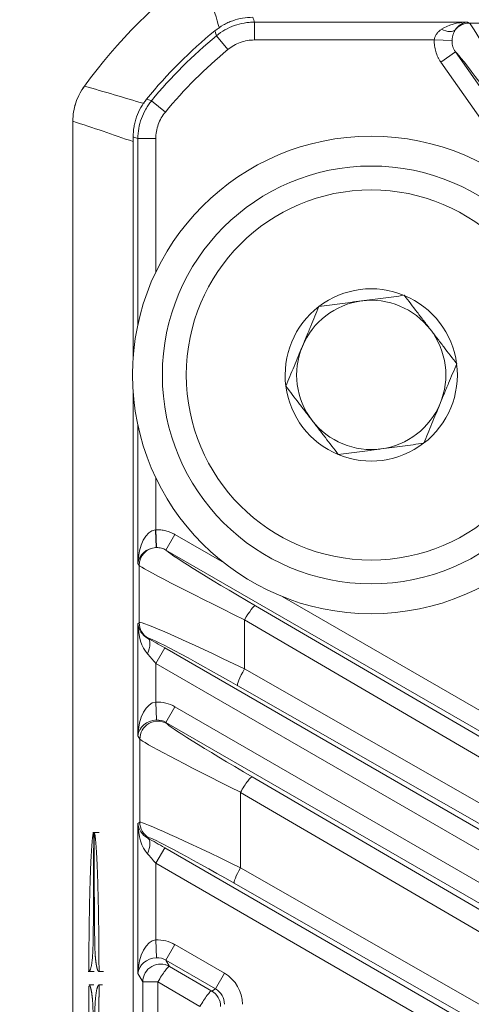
# Model space of a CAD drawing. Header units: millimetres. Extents: x 4 to 836, y 3 to 589.
# Tile 85 of 94: x 662 to 669, y 351 to 367. Entities that reach past the tile are written whole.
import ezdxf

# ---------------------------------------------------------------- set-up
doc = ezdxf.new("R2010")
doc.units = ezdxf.units.MM
doc.layers.add('1', color=7, linetype='Continuous', true_color=0xffffff)
doc.styles.add('ideas_simplex', font='simplex.shx')
doc.dimstyles.get("Standard").update_dxf_attribs({"dimtxt": 0.18, "dimasz": 0.18, "dimexe": 0.18, "dimexo": 0.0625, "dimgap": 0.09, "dimtad": 0, "dimtih": 1, "dimtoh": 1, "dimdec": 4, "dimzin": 0, "dimdsep": 46, "dimtxsty": 'Standard', "dimcen": 0.09, "dimadec": 0, "dimazin": 0, "dimtfac": 1, "dimtdec": 4, "dimtofl": 0, "dimtmove": 0, "dimatfit": 3, "dimfxl": 1, "dimtolj": 1, "dimtzin": 0, "dimarcsym": 0})

# ---------------------------------------------------------------- blocks, each defined once
blk = doc.blocks.new('_U4')
at = {"layer": '1', "color": 152, "lineweight": 13}
for p, q in [((662.77827, 368.0743), (638.042198, 368.0743)), ((697.266686, 287.698936), (638.042198, 287.698936))]:
    blk.add_line(p, q, dxfattribs=at)
at = {"layer": '1', "color": 27, "lineweight": 13}
blk.add_line((640.042198, 368.0743), (640.042198, 287.698936), dxfattribs=at)
at = {"layer": '1', "color": 87, "lineweight": 25}
for p, q in [((638.542198, 336.474118), (632.917198, 336.474118)), ((632.917198, 336.474118), (632.917198, 334.974118)), ((638.542198, 334.974118), (638.542198, 336.474118)), ((632.917198, 320.799118), (632.917198, 319.299118)), ((638.542198, 319.299118), (638.542198, 320.799118)), ((632.917198, 319.299118), (638.542198, 319.299118))]:
    blk.add_line(p, q, dxfattribs=at)
at = {"layer": '1', "color": 27, "lineweight": 18}
for points in [[(640.042198, 368.0743), (640.571179, 365.074302), (639.513217, 365.074298)], [(640.042198, 287.698936), (639.513217, 290.698934), (640.571179, 290.698938)]]:
    blk.add_solid(points, dxfattribs=at)
at = {"layer": '1', "color": 87, "linetype": 'Continuous', "lineweight": 25, "char_height": 3, "attachment_point": 7, "rotation": 90, "line_spacing_factor": 1.204819, "style": 'ideas_simplex'}
for s, insert in [('\\W1.1559;3.164', (638.388698, 320.746618)), ('\\W1.1919;80,4', (631.076198, 322.231618))]:
    blk.add_mtext(s, dxfattribs=dict(at, insert=insert))
blk = doc.blocks.new('_U5')
at = {"layer": '1', "color": 87, "lineweight": 25}
for p, q in [((668.939916, 409.460443), (667.439916, 409.460443)), ((667.439916, 409.460443), (667.439916, 403.835443)), ((684.614916, 409.460443), (683.114916, 409.460443)), ((684.614916, 403.835443), (684.614916, 409.460443)), ((667.439916, 403.835443), (668.939916, 403.835443)), ((683.114916, 403.835443), (684.614916, 403.835443))]:
    blk.add_line(p, q, dxfattribs=at)
at = {"layer": '1', "color": 152, "lineweight": 13}
for p, q in [((662.527416, 367.823446), (662.527416, 404.335443)), ((689.527416, 337.5743), (689.527416, 404.335443))]:
    blk.add_line(p, q, dxfattribs=at)
at = {"layer": '1', "color": 27, "lineweight": 13}
blk.add_line((689.527416, 402.335443), (662.527416, 402.335443), dxfattribs=at)
at = {"layer": '1', "color": 27, "lineweight": 18}
for points in [[(662.527416, 402.335443), (665.527414, 402.864424), (665.527418, 401.806462)], [(689.527416, 402.335443), (686.527418, 401.806462), (686.527414, 402.864424)]]:
    blk.add_solid(points, dxfattribs=at)
at = {"layer": '1', "color": 87, "linetype": 'Continuous', "lineweight": 25, "char_height": 3, "attachment_point": 7, "line_spacing_factor": 1.204819, "style": 'ideas_simplex'}
for s, insert in [('\\W1.0642;27', (673.366416, 411.595443)), ('\\W1.1692;1.063', (668.911416, 404.282943))]:
    blk.add_mtext(s, dxfattribs=dict(at, insert=insert))
blk = doc.blocks.new('_U15')
at = {"layer": '1', "color": 27, "lineweight": 13}
for p, q in [((673.000814, 392.06602), (671.000814, 392.06602)), ((702.863732, 335.375269), (673.000814, 392.06602))]:
    blk.add_line(p, q, dxfattribs=at)
at = {"layer": '1', "color": 27, "lineweight": 18}
for points in [[(697.364221, 345.815354), (695.498024, 348.223074), (696.434057, 348.716151)], [(699.36828, 342.010916), (701.234478, 339.603196), (700.298445, 339.110118)]]:
    blk.add_solid(points, dxfattribs=at)
at = {"layer": '1', "color": 87, "linetype": 'Continuous', "lineweight": 25, "char_height": 3, "attachment_point": 7, "line_spacing_factor": 1.204819, "style": 'ideas_simplex'}
for s, insert in [('\\W0.9188;M', (642.299814, 389.70102)), ('\\W0.5945;4 N°5 {\\Fgdt;x}6', (645.869814, 389.70102))]:
    blk.add_mtext(s, dxfattribs=dict(at, insert=insert))

msp = doc.modelspace()

# ---------------------------------------------------------------- linework, layer by layer
at = {"layer": '1', "color": 27, "linetype": 'Continuous', "lineweight": 13}
for p, q in [((665.569, 366.984), (665.569, 366.685)), ((665.569, 366.984), (669.141, 366.984)), ((669.141, 366.984), (669.17, 366.969)), ((669.17, 366.969), (670.194, 366.965)), ((664.934, 366.756), (665.125, 366.525)), ((668.583, 366.685), (665.569, 366.685)), ((668.881, 366.674), (668.583, 366.685)), ((668.938, 366.487), (668.693, 366.315)), ((668.938, 366.487), (677.565, 354.166)), ((670.449, 363.806), (668.693, 366.315)), ((663.845, 365.668), (664.077, 365.477)), ((663.617, 365.032), (663.917, 365.032)), ((663.617, 361.917), (663.617, 365.032)), ((663.917, 365.032), (663.917, 362.796)), ((663.617, 357.917), (663.617, 360.231)), ((663.917, 359.352), (663.917, 358.481)), ((663.917, 358.481), (663.927, 358.182)), ((664.237, 358.401), (664.087, 358.141)), ((664.237, 358.401), (665.061, 357.926)), ((675.305, 351.664), (664.087, 358.141)), ((663.637, 357.883), (663.617, 357.917)), ((663.64, 356.924), (663.637, 357.883)), ((666.034, 357.363), (675.455, 351.924)), ((665.587, 357.207), (675.248, 351.565)), ((663.617, 356.911), (663.64, 356.924)), ((663.617, 355.03), (663.617, 356.911)), ((665.401, 356.971), (665.404, 356.15)), ((675.063, 351.328), (665.401, 356.971)), ((663.789, 356.665), (663.785, 356.662)), ((664.067, 356.502), (663.917, 356.242)), ((664.067, 356.502), (676.132, 349.536)), ((663.917, 356.242), (663.917, 355.594)), ((675.983, 349.276), (663.917, 356.242)), ((665.404, 356.15), (676.309, 349.926)), ((676.194, 349.643), (665.289, 355.867)), ((663.917, 355.594), (663.927, 355.295)), ((664.237, 355.514), (664.087, 355.255)), ((664.237, 355.514), (675.222, 349.172)), ((675.072, 348.912), (664.087, 355.255)), ((664.087, 355.255), (664.099, 355.235)), ((663.649, 354.975), (663.617, 355.03)), ((663.649, 353.581), (663.649, 354.975)), ((665.532, 354.342), (675.012, 348.808)), ((665.335, 354.082), (665.335, 352.819)), ((674.815, 348.548), (665.335, 354.082)), ((663.617, 353.563), (663.649, 353.581)), ((663.617, 351.046), (663.617, 353.563)), ((663.799, 353.321), (663.785, 353.313)), ((664.067, 353.153), (663.917, 352.894)), ((664.067, 353.153), (673.738, 347.57)), ((663.917, 352.894), (663.917, 351.611)), ((673.588, 347.31), (663.917, 352.894)), ((665.335, 352.819), (673.957, 347.896)), ((673.854, 347.637), (665.232, 352.559)), ((663.917, 351.611), (663.927, 351.311)), ((664.237, 351.531), (664.087, 351.271)), ((664.237, 351.531), (665.067, 351.051)), ((664.917, 350.792), (664.087, 351.271)), ((664.087, 351.271), (664.148, 351.166)), ((664.148, 351.166), (664.853, 350.754)), ((663.698, 350.907), (663.617, 351.046)), ((665.067, 351.051), (664.917, 350.792)), ((663.698, 319.242), (663.698, 350.907)), ((663.698, 350.907), (663.951, 350.907)), ((663.951, 350.907), (663.951, 319.242)), ((664.656, 350.495), (663.951, 350.907)), ((664.853, 350.754), (664.917, 350.792))]:
    msp.add_line(p, q, dxfattribs=at)
at = {"layer": '1', "color": 252, "linetype": 'Continuous', "lineweight": 18}
msp.add_line((662.527, 285.689), (662.527, 365.323), dxfattribs=at)
at = {"layer": '1', "color": 27, "linetype": 'Continuous', "lineweight": 18}
for p, q in [((663.537, 365.061), (663.537, 361.345)), ((663.537, 360.802), (663.537, 309.346))]:
    msp.add_line(p, q, dxfattribs=at)
at = {"layer": '1', "color": 7, "linetype": 'Continuous', "lineweight": 18}
for p, q in [((662.966, 353.409), (662.864, 353.409)), ((662.784, 351.079), (662.886, 351.079)), ((663.021, 350.857), (662.955, 350.857))]:
    msp.add_line(p, q, dxfattribs=at)
at = {"layer": '1', "color": 9, "linetype": 'Continuous', "lineweight": 18}
for radius in [4, 3.5]:
    msp.add_circle((667.527, 361.074), radius, dxfattribs=at)
at = {"layer": '1', "color": 9, "linetype": 'Continuous', "lineweight": 13}
msp.add_circle((667.527, 361.074), 3.1, dxfattribs=at)
at = {"layer": '1', "color": 252, "linetype": 'Continuous', "lineweight": 18}
msp.add_arc((670.027, 360.574), 9.05, 126.1507, 143.8493, dxfattribs=at)
at = {"layer": '1', "color": 27, "linetype": 'Continuous', "lineweight": 18}
msp.add_arc((670.027, 360.574), 8.091, 129.2516, 140.7484, dxfattribs=at)
at = {"layer": '1', "color": 27, "linetype": 'Continuous', "lineweight": 13}
for radius in [8.01, 7.71]:
    msp.add_arc((670.027, 360.574), radius, 129.4862, 140.5138, dxfattribs=at)
at = {"layer": '1', "color": 9, "linetype": 'Continuous', "lineweight": 18}
for centre, radius, start, end in [((663.527, 365.323), 1, 143.8479, 164.7178), ((667.527, 361.074), 1.443, 67.4773, 127.4773), ((667.527, 361.074), 1.443, 7.4773, 67.4773), ((667.527, 361.074), 1.443, 127.4773, 187.4773), ((667.527, 361.074), 1.25, 97.4773, 157.4773), ((667.527, 361.074), 1.25, 37.4773, 97.4773), ((667.527, 361.074), 1.25, 337.4773, 37.4773), ((667.527, 361.074), 1.25, 157.4773, 217.4773), ((667.527, 361.074), 1.443, 307.4773, 7.4773), ((667.527, 361.074), 1.443, 187.4773, 247.4773), ((667.527, 361.074), 1.25, 277.4773, 337.4773), ((667.527, 361.074), 1.25, 217.4773, 277.4773), ((667.527, 361.074), 1.443, 247.4773, 307.4773)]:
    msp.add_arc(centre, radius, start, end, dxfattribs=at)
at = {"layer": '1', "color": 27, "linetype": 'Continuous', "lineweight": 13}
for centre, major_axis, ratio, start_param, end_param in [((669.141, 366.685), (-0.561, -0.015), 0.534057, 4.698446, 5.596499), ((669.141, 366.685), (-0.068, -0.295), 0.857617, 3.404176, 4.302228), ((669.17, 366.669), (-0.139, -0.266), 0.997152, 3.622727, 4.52078), ((670.367, 364.965), (-1.199, 2.005), 0.013847, 4.780221, 6.239667), ((668.702, 367.042), (0.243, -0.176), 0.514474, 5.06957, 6.196744), ((670.122, 364.793), (-1.201, 1.705), 0.028764, 4.768133, 6.145658), ((663.917, 357.917), (-0.015, -0.565), 0.530559, 3.214759, 4.726078), ((663.902, 358.481), (-0.017, 0.3), 0.024529, 3.20392, 4.711016), ((663.917, 357.917), (-0.293, -0.074), 0.867936, 4.487542, 5.998862), ((663.937, 357.883), (0.26, 0.15), 0.99757, 1.10562, 2.61694), ((665.788, 357.159), (-1.702, 0.987), 0.030323, 0.062401, 1.469751), ((665.638, 356.9), (-2.003, 0.986), 0.0184, 0.044131, 1.461178), ((665.437, 356.948), (0.151, 0.259), 0.141113, 0.03526, 1.56448), ((663.917, 356.911), (-0.014, 0.588), 0.509647, 1.558537, 2.605031), ((663.917, 356.911), (-0.267, 0.15), 0.922186, 0.545651, 1.592145), ((665.641, 355.943), (-2.002, 0.981), 0.036972, 4.849356, 6.266403), ((663.939, 356.924), (0.15, -0.26), 0.999188, 4.189142, 5.235636), ((663.635, 356.402), (-0.146, -0.262), 0.422034, 1.801227, 3.103087), ((664.067, 356.478), (-0.6, 0.347), 0.030233, 4.729864, 5.219259), ((665.491, 355.683), (-1.702, 0.981), 0.030229, 4.848654, 6.265701), ((663.917, 356.218), (-0.3, 0.347), 0.034508, 4.752325, 5.24172), ((665.439, 356.127), (-0.149, -0.261), 0.141045, 4.704668, 6.247926), ((663.917, 355.03), (-0.015, -0.565), 0.530559, 3.190189, 4.726078), ((663.938, 354.994), (-0.301, 0.521), 0.99757, 5.237042, 5.793439), ((663.917, 355.03), (-0.293, -0.074), 0.867936, 4.462972, 5.998862), ((663.949, 354.975), (0.26, 0.15), 0.99757, 0.524653, 2.61694), ((663.938, 354.994), (-0.151, 0.262), 0.992751, 5.237042, 5.793439), ((665.798, 354.256), (-1.7, 0.983), 0.030233, 0.052381, 1.431191), ((665.648, 353.997), (-2, 0.982), 0.027617, 0.048472, 1.427282), ((665.382, 354.082), (-0.151, -0.259), 0.135523, 3.176824, 4.791334), ((663.917, 353.563), (-0.014, 0.588), 0.509647, 1.558537, 2.605031), ((663.917, 353.563), (-0.267, 0.15), 0.922186, 0.545651, 1.592145), ((665.648, 352.598), (-2, 0.982), 0.027617, 4.883034, 6.261844), ((663.949, 353.581), (-0.15, 0.26), 0.999188, 1.047549, 2.094043), ((663.635, 353.054), (-0.146, -0.262), 0.422034, 1.801227, 3.103087), ((664.067, 353.129), (-0.6, 0.347), 0.030233, 4.729864, 5.219259), ((665.498, 352.338), (-1.7, 0.983), 0.030233, 4.886943, 6.265753), ((663.917, 352.87), (-0.3, 0.347), 0.034508, 4.752325, 5.24172), ((665.382, 352.819), (-0.149, -0.261), 0.136261, 4.790033, 6.24795), ((663.917, 351.046), (-0.015, -0.565), 0.530559, 3.190189, 4.726078), ((663.938, 351.01), (-0.301, 0.521), 0.99757, 5.237042, 5.793439), ((663.917, 351.046), (-0.293, -0.074), 0.867936, 4.462972, 5.998862), ((663.938, 351.01), (-0.151, 0.262), 0.992751, 5.237042, 5.793439), ((663.998, 350.907), (-0.26, -0.15), 0.99757, 3.666246, 5.758532), ((663.998, 350.907), (0.151, 0.259), 0.135523, 0.035232, 1.649742), ((664.767, 350.532), (0.52, 0.3), 0.999188, 5.759938, 6.806432), ((664.703, 350.495), (0.151, 0.259), 0.135523, 0.035232, 1.649742), ((664.703, 350.495), (-0.15, 0.26), 0.999188, 4.189142, 5.235636), ((664.767, 350.532), (-0.26, -0.15), 0.997569, 2.618346, 3.66484)]:
    msp.add_ellipse(centre, major_axis=major_axis, ratio=ratio, start_param=start_param, end_param=end_param, dxfattribs=at)
at = {"layer": '1', "color": 252, "linetype": 'Continuous', "lineweight": 13}
for points in [[(664.983, 366.883), (664.882, 367.217), (664.784, 367.55), (664.689, 367.882)], [(662.72, 365.913), (663.052, 365.818), (663.385, 365.72), (663.72, 365.619)], [(663.537, 364.982), (663.2, 365.1), (662.864, 365.214), (662.527, 365.323)]]:
    msp.add_open_spline(points, degree=3, dxfattribs=at)
at = {"layer": '1', "color": 27, "linetype": 'Continuous', "lineweight": 18}
for points, knots in [([(664.908, 366.84), (664.953, 366.876), (665, 366.908), (665.074, 366.95), (665.099, 366.963), (665.151, 366.987), (665.178, 366.997), (665.259, 367.026), (665.369, 367.055), (665.483, 367.065), (665.54, 367.065)], [0, 0, 0, 0, 0.25, 0.25, 0.375, 0.375, 0.5, 0.5, 0.75, 1, 1, 1, 1]), ([(668.936, 366.856), (668.933, 366.85), (668.929, 366.844), (668.922, 366.833), (668.919, 366.826), (668.909, 366.807), (668.904, 366.793), (668.896, 366.77), (668.894, 366.762), (668.89, 366.746), (668.888, 366.737), (668.885, 366.72), (668.884, 366.711), (668.882, 366.693), (668.881, 366.683), (668.881, 366.674)], [0, 0, 0, 0, 0.125, 0.125, 0.25, 0.25, 0.5, 0.5, 0.625, 0.625, 0.75, 0.75, 0.875, 0.875, 1, 1, 1, 1]), ([(663.537, 365.061), (663.537, 365.119), (663.542, 365.176), (663.556, 365.26), (663.562, 365.287), (663.577, 365.343), (663.585, 365.37), (663.614, 365.451), (663.661, 365.555), (663.726, 365.649), (663.762, 365.694)], [0, 0, 0, 0, 0.25, 0.25, 0.375, 0.375, 0.5, 0.5, 0.75, 1, 1, 1, 1])]:
    msp.add_open_spline(points, degree=3, knots=knots, dxfattribs=at)
at = {"layer": '1', "color": 27, "linetype": 'Continuous', "lineweight": 13}
for points, knots in [([(664.934, 366.756), (664.979, 366.793), (665.073, 366.858), (665.177, 366.906), (665.286, 366.945), (665.341, 366.96), (665.426, 366.974), (665.454, 366.978), (665.511, 366.983), (665.54, 366.984), (665.569, 366.984)], [0, 0, 0, 0, 0.25, 0.5, 0.5, 0.75, 0.75, 0.875, 0.875, 1, 1, 1, 1]), ([(665.54, 367.065), (665.546, 367.05), (665.551, 367.035), (665.561, 367.008), (665.565, 366.996), (665.569, 366.984)], [0, 0, 0, 0, 0.560865, 0.560865, 1, 1, 1, 1]), ([(664.934, 366.756), (664.927, 366.777), (664.921, 366.797), (664.913, 366.825), (664.91, 366.832), (664.908, 366.84)], [0, 0, 0, 0, 0.739697, 0.739697, 1, 1, 1, 1]), ([(668.583, 366.685), (668.584, 366.704), (668.589, 366.723), (668.603, 366.758), (668.613, 366.775), (668.635, 366.804), (668.647, 366.817), (668.667, 366.836), (668.674, 366.842), (668.688, 366.853), (668.695, 366.858), (668.702, 366.863)], [0, 0, 0, 0, 0.25, 0.25, 0.5, 0.5, 0.75, 0.75, 0.875, 0.875, 1, 1, 1, 1]), ([(665.569, 366.685), (665.529, 366.685), (665.449, 366.678), (665.371, 366.657), (665.295, 366.63), (665.222, 366.596), (665.156, 366.551), (665.125, 366.525)], [0, 0, 0, 0, 0.25, 0.5, 0.5, 0.75, 1, 1, 1, 1]), ([(668.693, 366.315), (668.683, 366.328), (668.674, 366.342), (668.658, 366.37), (668.65, 366.385), (668.629, 366.428), (668.617, 366.459), (668.603, 366.506), (668.599, 366.522), (668.592, 366.554), (668.589, 366.57), (668.583, 366.619), (668.582, 366.652), (668.583, 366.685)], [0, 0, 0, 0, 0.125, 0.125, 0.25, 0.25, 0.5, 0.5, 0.625, 0.625, 0.75, 0.75, 1, 1, 1, 1]), ([(668.881, 366.674), (668.88, 366.657), (668.881, 366.64), (668.885, 366.616), (668.886, 366.607), (668.89, 366.591), (668.892, 366.583), (668.904, 366.543), (668.919, 366.514), (668.938, 366.487)], [0, 0, 0, 0, 0.25, 0.25, 0.375, 0.375, 0.5, 0.5, 1, 1, 1, 1]), ([(663.617, 365.032), (663.617, 365.09), (663.627, 365.204), (663.656, 365.315), (663.695, 365.424), (663.719, 365.476), (663.762, 365.551), (663.777, 365.575), (663.81, 365.622), (663.827, 365.646), (663.845, 365.668)], [0, 0, 0, 0, 0.25, 0.5, 0.5, 0.75, 0.75, 0.875, 0.875, 1, 1, 1, 1]), ([(663.762, 365.694), (663.786, 365.686), (663.81, 365.679), (663.838, 365.67), (663.842, 365.669), (663.845, 365.668)], [0, 0, 0, 0, 0.86501, 0.86501, 1, 1, 1, 1]), ([(664.077, 365.477), (664.051, 365.446), (664.006, 365.38), (663.972, 365.307), (663.945, 365.23), (663.924, 365.153), (663.917, 365.073), (663.917, 365.032)], [0, 0, 0, 0, 0.25, 0.5, 0.5, 0.75, 1, 1, 1, 1]), ([(663.617, 365.032), (663.605, 365.037), (663.594, 365.041), (663.567, 365.05), (663.552, 365.056), (663.537, 365.061)], [0, 0, 0, 0, 0.439135, 0.439135, 1, 1, 1, 1]), ([(663.917, 358.481), (663.945, 358.482), (664.001, 358.48), (664.055, 358.47), (664.096, 358.46), (664.109, 358.456), (664.136, 358.448), (664.149, 358.443), (664.188, 358.427), (664.213, 358.415), (664.237, 358.401)], [0, 0, 0, 0, 0.25, 0.5, 0.5, 0.625, 0.625, 0.75, 0.75, 1, 1, 1, 1]), ([(664.087, 358.141), (664.075, 358.148), (664.063, 358.155), (664.037, 358.165), (664.023, 358.169), (663.983, 358.18), (663.955, 358.183), (663.927, 358.182)], [0, 0, 0, 0, 0.25, 0.25, 0.5, 0.5, 1, 1, 1, 1])]:
    msp.add_open_spline(points, degree=3, knots=knots, dxfattribs=at)
at = {"layer": '1', "color": 252, "linetype": 'Continuous', "lineweight": 18}
msp.add_open_spline([(662.527, 365.323), (662.527, 365.376), (662.536, 365.481), (662.56, 365.583), (662.593, 365.684), (662.634, 365.781), (662.689, 365.87), (662.72, 365.913)], degree=3, knots=[0, 0, 0, 0, 0.25, 0.5, 0.5, 0.75, 1, 1, 1, 1], dxfattribs=at)
at = {"layer": '1', "color": 9, "linetype": 'Continuous', "lineweight": 18}
for points, knots in [([(666.649, 362.22), (666.766, 362.235), (666.884, 362.251), (667.062, 362.274), (667.122, 362.282), (667.242, 362.298), (667.303, 362.306), (667.394, 362.317), (667.424, 362.321), (667.485, 362.329), (667.516, 362.333), (667.606, 362.345), (667.666, 362.353), (667.845, 362.377), (667.963, 362.392), (668.08, 362.408)], [0, 0, 0, 0, 0.25, 0.25, 0.375, 0.375, 0.5, 0.5, 0.5625, 0.5625, 0.625, 0.625, 0.75, 0.75, 1, 1, 1, 1]), ([(668.08, 362.408), (668.152, 362.314), (668.224, 362.22), (668.334, 362.077), (668.37, 362.029), (668.444, 361.933), (668.481, 361.885), (668.537, 361.812), (668.556, 361.787), (668.593, 361.738), (668.612, 361.714), (668.668, 361.642), (668.704, 361.594), (668.814, 361.45), (668.887, 361.356), (668.959, 361.262)], [0, 0, 0, 0, 0.25, 0.25, 0.375, 0.375, 0.5, 0.5, 0.5625, 0.5625, 0.625, 0.625, 0.75, 0.75, 1, 1, 1, 1]), ([(666.096, 360.886), (666.119, 360.941), (666.141, 360.995), (666.187, 361.106), (666.21, 361.162), (666.257, 361.273), (666.28, 361.329), (666.326, 361.441), (666.349, 361.497), (666.396, 361.61), (666.42, 361.666), (666.455, 361.751), (666.467, 361.78), (666.49, 361.836), (666.502, 361.864), (666.559, 362.003), (666.605, 362.112), (666.649, 362.22)], [0, 0, 0, 0, 0.125, 0.125, 0.25, 0.25, 0.375, 0.375, 0.5, 0.5, 0.625, 0.625, 0.6875, 0.6875, 0.75, 0.75, 1, 1, 1, 1]), ([(668.406, 359.929), (668.428, 359.983), (668.451, 360.038), (668.497, 360.149), (668.52, 360.204), (668.566, 360.315), (668.589, 360.371), (668.636, 360.483), (668.659, 360.539), (668.706, 360.652), (668.729, 360.709), (668.764, 360.794), (668.776, 360.822), (668.799, 360.878), (668.811, 360.906), (668.869, 361.045), (668.914, 361.154), (668.959, 361.262)], [0, 0, 0, 0, 0.125, 0.125, 0.25, 0.25, 0.375, 0.375, 0.5, 0.5, 0.625, 0.625, 0.6875, 0.6875, 0.75, 0.75, 1, 1, 1, 1]), ([(666.975, 359.741), (666.903, 359.835), (666.831, 359.929), (666.721, 360.071), (666.684, 360.119), (666.611, 360.216), (666.574, 360.264), (666.518, 360.337), (666.499, 360.361), (666.461, 360.41), (666.443, 360.434), (666.387, 360.507), (666.35, 360.555), (666.24, 360.698), (666.168, 360.793), (666.096, 360.886)], [0, 0, 0, 0, 0.25, 0.25, 0.375, 0.375, 0.5, 0.5, 0.5625, 0.5625, 0.625, 0.625, 0.75, 0.75, 1, 1, 1, 1]), ([(668.406, 359.929), (668.289, 359.914), (668.171, 359.898), (667.993, 359.875), (667.933, 359.867), (667.813, 359.851), (667.752, 359.843), (667.661, 359.831), (667.63, 359.827), (667.57, 359.819), (667.539, 359.815), (667.449, 359.803), (667.389, 359.795), (667.209, 359.772), (667.092, 359.756), (666.975, 359.741)], [0, 0, 0, 0, 0.25, 0.25, 0.375, 0.375, 0.5, 0.5, 0.5625, 0.5625, 0.625, 0.625, 0.75, 0.75, 1, 1, 1, 1])]:
    msp.add_open_spline(points, degree=3, knots=knots, dxfattribs=at)
at = {"layer": '1', "color": 27, "linetype": 'Continuous', "lineweight": 13}
for points in [[(663.91, 358.481), (663.912, 358.481), (663.915, 358.481), (663.917, 358.481)], [(663.927, 358.182), (663.924, 358.182), (663.922, 358.182), (663.92, 358.182)]]:
    msp.add_open_spline(points, degree=3, dxfattribs=at)
at = {"layer": '1', "color": 7, "linetype": 'Continuous', "lineweight": 18}
for points, degree in [([(662.794, 351.082), (662.794, 351.083), (662.794, 351.087), (662.795, 351.098), (662.795, 351.124), (662.795, 351.161), (662.795, 351.361), (662.797, 351.633), (662.801, 351.939), (662.806, 352.23), (662.812, 352.46), (662.818, 352.66), (662.825, 352.841), (662.832, 353.009), (662.844, 353.206), (662.855, 353.318), (662.863, 353.371), (662.869, 353.397), (662.872, 353.406), (662.875, 353.411), (662.876, 353.411), (662.876, 353.373), (662.876, 353.298), (662.875, 353.155), (662.875, 352.934), (662.875, 352.682), (662.874, 352.434), (662.873, 352.186), (662.87, 351.839), (662.867, 351.606), (662.864, 351.498), (662.863, 351.45), (662.86, 351.38), (662.852, 351.264), (662.839, 351.177), (662.823, 351.118), (662.81, 351.091), (662.802, 351.082), (662.798, 351.079), (662.796, 351.079), (662.795, 351.079), (662.794, 351.079), (662.794, 351.079), (662.794, 351.079), (662.794, 351.079), (662.794, 351.079), (662.794, 351.08), (662.794, 351.082)], 6), ([(662.966, 353.411), (662.925, 353.411), (662.885, 353.411)], 2), ([(662.959, 351.082), (663, 351.082), (663.04, 351.082)], 2), ([(662.879, 350.856), (662.798, 350.856)], 1), ([(662.965, 350.856), (662.965, 350.855), (662.965, 350.853), (662.965, 350.848), (662.965, 350.834), (662.965, 350.807), (662.965, 350.765), (662.965, 350.67), (662.964, 350.572), (662.963, 350.416), (662.961, 350.21), (662.956, 349.857), (662.949, 349.511), (662.939, 349.209), (662.93, 348.98), (662.919, 348.782), (662.912, 348.705), (662.907, 348.643), (662.9, 348.587), (662.896, 348.557), (662.893, 348.547), (662.89, 348.537), (662.888, 348.53), (662.885, 348.526), (662.884, 348.525), (662.884, 348.525), (662.884, 348.533), (662.884, 348.546), (662.884, 348.574), (662.884, 348.605), (662.884, 348.664), (662.884, 348.747), (662.884, 349.186), (662.886, 349.667), (662.888, 349.891), (662.89, 350.134), (662.892, 350.314), (662.895, 350.438), (662.897, 350.506), (662.902, 350.601), (662.911, 350.693), (662.922, 350.762), (662.934, 350.808), (662.944, 350.834), (662.95, 350.845), (662.955, 350.852), (662.959, 350.855), (662.962, 350.856), (662.963, 350.857), (662.964, 350.857), (662.965, 350.857), (662.965, 350.857), (662.965, 350.857), (662.965, 350.857), (662.965, 350.857), (662.965, 350.856), (662.965, 350.856)], 6)]:
    msp.add_open_spline(points, degree=degree, dxfattribs=at)
for points, knots in [([(662.957, 351.083), (662.956, 351.084), (662.953, 351.087), (662.947, 351.094), (662.936, 351.114), (662.921, 351.177), (662.908, 351.271), (662.901, 351.347), (662.896, 351.449), (662.895, 351.498), (662.892, 351.638), (662.889, 351.913), (662.886, 352.351), (662.884, 352.775), (662.884, 353.106), (662.884, 353.312), (662.884, 353.357), (662.884, 353.391), (662.884, 353.411), (662.884, 353.411), (662.884, 353.411), (662.884, 353.411), (662.884, 353.411), (662.884, 353.411), (662.885, 353.41)], [0, 0, 0, 0, 0, 0, 0.025641, 0.076923, 0.128205, 0.179487, 0.230769, 0.282051, 0.333333, 0.384615, 0.435897, 0.487179, 0.538462, 0.589744, 0.641026, 0.692308, 0.74359, 0.794872, 0.846154, 0.897436, 0.948718, 1, 1, 1, 1, 1, 1]), ([(662.885, 353.41), (662.885, 353.41), (662.886, 353.408), (662.888, 353.403), (662.894, 353.388), (662.904, 353.322), (662.915, 353.203), (662.926, 353.033), (662.934, 352.864), (662.94, 352.708), (662.945, 352.549), (662.949, 352.388), (662.955, 352.151), (662.958, 351.944), (662.961, 351.72), (662.963, 351.51), (662.964, 351.316), (662.965, 351.131), (662.965, 351.097), (662.965, 351.079), (662.964, 351.079), (662.963, 351.079), (662.961, 351.08), (662.959, 351.081), (662.959, 351.082)], [0, 0, 0, 0, 0, 0, 0.052025, 0.10405, 0.156075, 0.2081, 0.260125, 0.31215, 0.364175, 0.4162, 0.468225, 0.52025, 0.572275, 0.6243, 0.676325, 0.72835, 0.780376, 0.832401, 0.884426, 0.936451, 0.988476, 1, 1, 1, 1, 1, 1]), ([(662.875, 348.525), (662.875, 348.526), (662.874, 348.528), (662.871, 348.533), (662.865, 348.549), (662.852, 348.64), (662.837, 348.831), (662.82, 349.187), (662.808, 349.614), (662.798, 350.189), (662.795, 350.547), (662.795, 350.741), (662.795, 350.807), (662.795, 350.829), (662.795, 350.836)], [0, 0, 0, 0, 0, 0, 0.10399, 0.207979, 0.311969, 0.415959, 0.519948, 0.623938, 0.727927, 0.831917, 0.935907, 1, 1, 1, 1, 1, 1]), ([(662.798, 350.856), (662.799, 350.856), (662.802, 350.854), (662.81, 350.848), (662.828, 350.822), (662.853, 350.666), (662.862, 350.537), (662.864, 350.438), (662.866, 350.361), (662.87, 350.138), (662.873, 349.742), (662.875, 349.164), (662.876, 348.762), (662.876, 348.524), (662.876, 348.524), (662.876, 348.524), (662.876, 348.524), (662.876, 348.524), (662.875, 348.525), (662.875, 348.525)], [0, 0, 0, 0, 0, 0, 0.055848, 0.123288, 0.190727, 0.258166, 0.325606, 0.393045, 0.460485, 0.527924, 0.595364, 0.662803, 0.730242, 0.797682, 0.865121, 0.932561, 1, 1, 1, 1, 1, 1])]:
    msp.add_open_spline(points, degree=5, knots=knots, dxfattribs=at)

# ---------------------------------------------------------------- dimensions: what is measured, and where the dimension line sits
at = {"layer": '1', "color": 87, "linetype": 'Continuous', "lineweight": 25}
for base, p1, p2, angle, text, picture, middle in [((689.527, 402.335), (662.527, 364.095), (689.527, 335.074), 180, '<>\\P[\\C87;{\\H1.00x;\\Fsimplex.shx;1.063\\Fsimplex.shx;}\\C87; ]', '_U5', (676.027, 402.335)), ((640.042, 287.699), (665.278, 368.074), (699.767, 287.699), 90, '<>\\P[\\C87;{\\H1.00x;\\Fsimplex.shx;3.164\\Fsimplex.shx;}\\C87; ]', '_U4', (640.042, 327.887))]:
    dim = msp.add_linear_dim(base=base, p1=p1, p2=p2, angle=angle, text=text, dimstyle='Standard', override={"dimtxt": 3, "dimasz": 3, "dimexe": 2, "dimexo": 2.5, "dimgap": 1.5, "dimtad": 1, "dimtih": 0, "dimtoh": 0, "dimdec": 1, "dimlfac": 1, "dimzin": 8, "dimdsep": 44, "dimlunit": 2, "dimtxsty": 'ideas_simplex', "dimsah": 1, "dimse1": 0, "dimse2": 0, "dimsd1": 0, "dimsd2": 0, "dimclrd": 27, "dimclre": 152, "dimclrt": 87, "dimtol": 0, "dimtm": -0.1, "dimtfac": 0.5, "dimtdec": 2, "dimtofl": 1, "dimtmove": 0, "dimtzin": 8, "dimlwd": 13, "dimlwe": 13}, dxfattribs=at)
    dim.commit()
    dim.dimension.update_dxf_attribs({"geometry": picture, "text_midpoint": middle, "dimtype": 160})
dim = msp.add_diameter_dim_2p(p1=(699.368, 342.011), p2=(697.364, 345.815), text='\\C87;M\\C87;4 N', dimstyle='Standard', override={"dimtxt": 3, "dimasz": 3, "dimexe": 2, "dimexo": 2.5, "dimgap": 1.5, "dimtih": 1, "dimtoh": 1, "dimdec": 0, "dimlfac": 1, "dimzin": 8, "dimdsep": 44, "dimlunit": 2, "dimpost": '', "dimtxsty": 'ideas_simplex', "dimsah": 1, "dimse1": 0, "dimse2": 0, "dimsd1": 0, "dimsd2": 0, "dimclrd": 27, "dimclre": 152, "dimclrt": 87, "dimtol": 0, "dimtm": -0.1, "dimtfac": 0.5, "dimtdec": 2, "dimtofl": 1, "dimtmove": 0, "dimatfit": 2, "dimtzin": 8, "dimlwd": 13, "dimlwe": 13}, dxfattribs=at)
dim.commit()
dim.dimension.update_dxf_attribs({"geometry": '_U15', "text_midpoint": (655.821, 392.066), "dimtype": 163})

doc.saveas('drawing.dxf')
